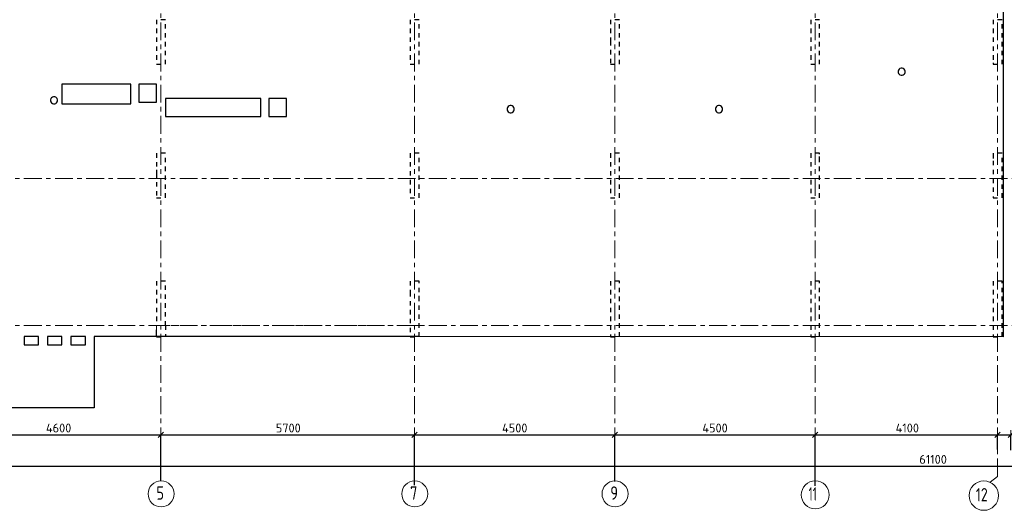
# Model space of a CAD drawing. Header units: metres. Extents: x -38 to 97, y -15 to 21.
# Tile 3 of 114: x 11 to 33, y -4 to 7. Entities that reach past the tile are written whole.
import ezdxf

# ---------------------------------------------------------------- set-up
doc = ezdxf.new("R2010")
doc.units = ezdxf.units.M
doc.header["$PDMODE"] = 65
for name, pattern in [('______11', [0.5, 0.4, -0.05, 0, -0.05]), ('______2', [0.0405, 0.03, -0.0105]), ('______3', [0.5, 0.4, -0.1]), ('______5', [1.1, 0.8, -0.1, 0.1, -0.1])]:
    doc.linetypes.add(name, pattern=pattern)
for name, color, linetype, lineweight in [('XR$2$Осевая линия (1)', 7, '______5', 13), ('XR$2$Размерная линия (1)', 7, 'Continuous', 13), ('XR$4$Балка (1)', 7, '______3', 13), ('XR$4$Перекрытие (1)', 7, 'Continuous', 35)]:
    doc.layers.add(name, color=color, linetype=linetype, lineweight=lineweight)
doc.layers.add('XR$6$Стена_ бетон несущ.', color=7, linetype='Continuous', lineweight=70, true_color=0xb4b496)
doc.styles.add('ISOCPEUR', font='txt')
doc.dimstyles.new('DIMSTYLE_3', dxfattribs={"dimtxt": 0.2, "dimasz": 0.2, "dimexe": 0, "dimexo": 0, "dimgap": 0.1, "dimtad": 2, "dimdec": 0, "dimlfac": 1000, "dimrnd": 5, "dimzin": 12, "dimdsep": 46, "dimtxsty": 'ISOCPEUR', "dimblk1": 'ALL_ML_STRICH', "dimblk2": 'ALL_ML_STRICH', "dimsah": 1, "dimcen": 0, "dimclrd": 7, "dimclre": 256, "dimclrt": 7, "dimadec": 0, "dimazin": 0, "dimtfac": 1, "dimtdec": 0, "dimtix": 1, "dimtmove": 2, "dimatfit": 3, "dimfxl": 0, "dimtzin": 0, "dimlwd": 0, "dimlwe": -3, "dimarcsym": 0})
doc.dimstyles.new('DIMSTYLE_4', dxfattribs={"dimtxt": 0.2, "dimasz": 0.2, "dimexe": 0, "dimexo": 0, "dimgap": 0.1, "dimtad": 0, "dimdec": 0, "dimlfac": 1000, "dimrnd": 5, "dimzin": 12, "dimdsep": 46, "dimtxsty": 'ISOCPEUR', "dimblk1": 'ALL_ML_STRICH', "dimblk2": 'ALL_ML_STRICH', "dimsah": 1, "dimcen": 0, "dimclrd": 7, "dimclre": 256, "dimclrt": 7, "dimadec": 0, "dimazin": 0, "dimtfac": 1, "dimtdec": 0, "dimtix": 1, "dimtmove": 2, "dimatfit": 3, "dimfxl": 0, "dimtvp": 1.2, "dimtzin": 0, "dimlwd": 0, "dimlwe": -3, "dimarcsym": 0})

# ---------------------------------------------------------------- blocks, each defined once
blk = doc.blocks.new('ALL_ML_STRICH')
at = {"color": 0, "linetype": 'ByBlock', "lineweight": -2}
for p, q in [((-1, 0), (0.5, 0)), ((-0.3, -0.3), (0.3, 0.3)), ((0, -0.5), (0, 0.5))]:
    blk.add_line(p, q, dxfattribs=at)
blk = doc.blocks.new('*D12')
at = {"layer": 'DEFPOINTS', "color": 7, "linetype": 'Continuous', "lineweight": 13, "transparency": 33554687}
for p in [(0.5, -3.103), (0.5, -3.156), (61.6, -3.14)]:
    blk.add_point(p, dxfattribs=at)
at = {"layer": 'XR$2$Размерная линия (1)', "color": 9, "linetype": 'Continuous', "lineweight": -2, "true_color": 0xc7c7c7, "transparency": 33554687}
for p, q in [((0.5, -3.123), (0.5, -3.156)), ((61.6, -3.156), (61.6, -3.156))]:
    blk.add_line(p, q, dxfattribs=at)
at = {"layer": 'XR$2$Размерная линия (1)', "color": 7, "linetype": 'Continuous', "lineweight": -2, "transparency": 33554687}
blk.add_line((0.5, -3.156), (61.6, -3.156), dxfattribs=at)
at = {"layer": 'XR$2$Размерная линия (1)', "color": 7, "linetype": 'Continuous', "lineweight": 13, "transparency": 33554687, "xscale": 0.2, "yscale": 0.2, "zscale": 0.2, "rotation": 180}
blk.add_blockref('ALL_ML_STRICH', (0.5, -3.156), dxfattribs=at)
at = {"layer": 'XR$2$Размерная линия (1)', "color": 7, "linetype": 'Continuous', "lineweight": 13, "transparency": 33554687, "xscale": 0.2, "yscale": 0.2, "zscale": 0.2}
blk.add_blockref('ALL_ML_STRICH', (61.6, -3.156), dxfattribs=at)
at = {"layer": 'XR$2$Размерная линия (1)', "color": 7, "linetype": 'Continuous', "lineweight": 13, "transparency": 33554687, "insert": (31.1, -3.006), "char_height": 0.2, "width": 1, "attachment_point": 5, "style": 'ISOCPEUR'}
blk.add_mtext('\\A1;{61100}', dxfattribs=at)
blk = doc.blocks.new('*D15')
at = {"layer": 'DEFPOINTS', "color": 7, "linetype": 'Continuous', "lineweight": 13, "transparency": 33554687}
for p in [(9.15, -2.452), (9.15, -3.513), (13.75, -3.513)]:
    blk.add_point(p, dxfattribs=at)
at = {"layer": 'XR$2$Размерная линия (1)', "color": 9, "linetype": 'Continuous', "lineweight": -2, "true_color": 0xc7c7c7, "transparency": 33554687}
for p, q in [((9.15, -3.493), (9.15, -2.452)), ((13.75, -3.493), (13.75, -2.452))]:
    blk.add_line(p, q, dxfattribs=at)
at = {"layer": 'XR$2$Размерная линия (1)', "color": 7, "linetype": 'Continuous', "lineweight": -2, "transparency": 33554687}
blk.add_line((9.15, -2.452), (13.75, -2.452), dxfattribs=at)
at = {"layer": 'XR$2$Размерная линия (1)', "color": 7, "linetype": 'Continuous', "lineweight": 13, "transparency": 33554687, "xscale": 0.2, "yscale": 0.2, "zscale": 0.2, "rotation": 180}
blk.add_blockref('ALL_ML_STRICH', (9.15, -2.452), dxfattribs=at)
at = {"layer": 'XR$2$Размерная линия (1)', "color": 7, "linetype": 'Continuous', "lineweight": 13, "transparency": 33554687, "xscale": 0.2, "yscale": 0.2, "zscale": 0.2}
blk.add_blockref('ALL_ML_STRICH', (13.75, -2.452), dxfattribs=at)
at = {"layer": 'XR$2$Размерная линия (1)', "color": 7, "linetype": 'Continuous', "lineweight": 13, "transparency": 33554687, "insert": (11.45, -2.302), "char_height": 0.2, "width": 0.8, "attachment_point": 5, "style": 'ISOCPEUR'}
blk.add_mtext('\\A1;{4600}', dxfattribs=at)
blk = doc.blocks.new('*D16')
at = {"layer": 'DEFPOINTS', "color": 7, "linetype": 'Continuous', "lineweight": 13, "transparency": 33554687}
for p in [(13.75, -2.452), (13.75, -3.513), (19.45, -3.607)]:
    blk.add_point(p, dxfattribs=at)
at = {"layer": 'XR$2$Размерная линия (1)', "color": 9, "linetype": 'Continuous', "lineweight": -2, "true_color": 0xc7c7c7, "transparency": 33554687}
for p, q in [((13.75, -3.493), (13.75, -2.452)), ((19.45, -3.587), (19.45, -2.452))]:
    blk.add_line(p, q, dxfattribs=at)
at = {"layer": 'XR$2$Размерная линия (1)', "color": 7, "linetype": 'Continuous', "lineweight": -2, "transparency": 33554687}
blk.add_line((13.75, -2.452), (19.45, -2.452), dxfattribs=at)
at = {"layer": 'XR$2$Размерная линия (1)', "color": 7, "linetype": 'Continuous', "lineweight": 13, "transparency": 33554687, "xscale": 0.2, "yscale": 0.2, "zscale": 0.2, "rotation": 180}
blk.add_blockref('ALL_ML_STRICH', (13.75, -2.452), dxfattribs=at)
at = {"layer": 'XR$2$Размерная линия (1)', "color": 7, "linetype": 'Continuous', "lineweight": 13, "transparency": 33554687, "xscale": 0.2, "yscale": 0.2, "zscale": 0.2}
blk.add_blockref('ALL_ML_STRICH', (19.45, -2.452), dxfattribs=at)
at = {"layer": 'XR$2$Размерная линия (1)', "color": 7, "linetype": 'Continuous', "lineweight": 13, "transparency": 33554687, "insert": (16.61, -2.302), "char_height": 0.2, "width": 0.8, "attachment_point": 5, "style": 'ISOCPEUR'}
blk.add_mtext('\\A1;{5700}', dxfattribs=at)
blk = doc.blocks.new('*D17')
at = {"layer": 'DEFPOINTS', "color": 7, "linetype": 'Continuous', "lineweight": 13, "transparency": 33554687}
for p in [(19.45, -2.452), (23.95, -3.521), (19.45, -3.607)]:
    blk.add_point(p, dxfattribs=at)
at = {"layer": 'XR$2$Размерная линия (1)', "color": 9, "linetype": 'Continuous', "lineweight": -2, "true_color": 0xc7c7c7, "transparency": 33554687}
for p, q in [((19.45, -3.587), (19.45, -2.452)), ((23.95, -3.501), (23.95, -2.452))]:
    blk.add_line(p, q, dxfattribs=at)
at = {"layer": 'XR$2$Размерная линия (1)', "color": 7, "linetype": 'Continuous', "lineweight": -2, "transparency": 33554687}
blk.add_line((19.45, -2.452), (23.95, -2.452), dxfattribs=at)
at = {"layer": 'XR$2$Размерная линия (1)', "color": 7, "linetype": 'Continuous', "lineweight": 13, "transparency": 33554687, "xscale": 0.2, "yscale": 0.2, "zscale": 0.2, "rotation": 180}
blk.add_blockref('ALL_ML_STRICH', (19.45, -2.452), dxfattribs=at)
at = {"layer": 'XR$2$Размерная линия (1)', "color": 7, "linetype": 'Continuous', "lineweight": 13, "transparency": 33554687, "xscale": 0.2, "yscale": 0.2, "zscale": 0.2}
blk.add_blockref('ALL_ML_STRICH', (23.95, -2.452), dxfattribs=at)
at = {"layer": 'XR$2$Размерная линия (1)', "color": 7, "linetype": 'Continuous', "lineweight": 13, "transparency": 33554687, "insert": (21.7, -2.302), "char_height": 0.2, "width": 0.8, "attachment_point": 5, "style": 'ISOCPEUR'}
blk.add_mtext('\\A1;{4500}', dxfattribs=at)
blk = doc.blocks.new('*D18')
at = {"layer": 'DEFPOINTS', "color": 7, "linetype": 'Continuous', "lineweight": 13, "transparency": 33554687}
for p in [(23.95, -2.452), (23.95, -3.521), (28.45, -3.623)]:
    blk.add_point(p, dxfattribs=at)
at = {"layer": 'XR$2$Размерная линия (1)', "color": 9, "linetype": 'Continuous', "lineweight": -2, "true_color": 0xc7c7c7, "transparency": 33554687}
for p, q in [((23.95, -3.501), (23.95, -2.452)), ((28.45, -3.603), (28.45, -2.452))]:
    blk.add_line(p, q, dxfattribs=at)
at = {"layer": 'XR$2$Размерная линия (1)', "color": 7, "linetype": 'Continuous', "lineweight": -2, "transparency": 33554687}
blk.add_line((23.95, -2.452), (28.45, -2.452), dxfattribs=at)
at = {"layer": 'XR$2$Размерная линия (1)', "color": 7, "linetype": 'Continuous', "lineweight": 13, "transparency": 33554687, "xscale": 0.2, "yscale": 0.2, "zscale": 0.2, "rotation": 180}
blk.add_blockref('ALL_ML_STRICH', (23.95, -2.452), dxfattribs=at)
at = {"layer": 'XR$2$Размерная линия (1)', "color": 7, "linetype": 'Continuous', "lineweight": 13, "transparency": 33554687, "xscale": 0.2, "yscale": 0.2, "zscale": 0.2}
blk.add_blockref('ALL_ML_STRICH', (28.45, -2.452), dxfattribs=at)
at = {"layer": 'XR$2$Размерная линия (1)', "color": 7, "linetype": 'Continuous', "lineweight": 13, "transparency": 33554687, "insert": (26.2, -2.302), "char_height": 0.2, "width": 0.8, "attachment_point": 5, "style": 'ISOCPEUR'}
blk.add_mtext('\\A1;{4500}', dxfattribs=at)
blk = doc.blocks.new('*D19')
at = {"layer": 'DEFPOINTS', "color": 7, "linetype": 'Continuous', "lineweight": 13, "transparency": 33554687}
for p in [(28.45, -2.452), (32.55, -2.802), (28.45, -3.623)]:
    blk.add_point(p, dxfattribs=at)
at = {"layer": 'XR$2$Размерная линия (1)', "color": 9, "linetype": 'Continuous', "lineweight": -2, "true_color": 0xc7c7c7, "transparency": 33554687}
for p, q in [((28.45, -3.603), (28.45, -2.452)), ((32.55, -2.782), (32.55, -2.452))]:
    blk.add_line(p, q, dxfattribs=at)
at = {"layer": 'XR$2$Размерная линия (1)', "color": 7, "linetype": 'Continuous', "lineweight": -2, "transparency": 33554687}
blk.add_line((28.45, -2.452), (32.55, -2.452), dxfattribs=at)
at = {"layer": 'XR$2$Размерная линия (1)', "color": 7, "linetype": 'Continuous', "lineweight": 13, "transparency": 33554687, "xscale": 0.2, "yscale": 0.2, "zscale": 0.2, "rotation": 180}
blk.add_blockref('ALL_ML_STRICH', (28.45, -2.452), dxfattribs=at)
at = {"layer": 'XR$2$Размерная линия (1)', "color": 7, "linetype": 'Continuous', "lineweight": 13, "transparency": 33554687, "xscale": 0.2, "yscale": 0.2, "zscale": 0.2}
blk.add_blockref('ALL_ML_STRICH', (32.55, -2.452), dxfattribs=at)
at = {"layer": 'XR$2$Размерная линия (1)', "color": 7, "linetype": 'Continuous', "lineweight": 13, "transparency": 33554687, "insert": (30.52, -2.302), "char_height": 0.2, "width": 0.8, "attachment_point": 5, "style": 'ISOCPEUR'}
blk.add_mtext('\\A1;{4100}', dxfattribs=at)
blk = doc.blocks.new('*D20')
at = {"layer": 'DEFPOINTS', "color": 7, "linetype": 'Continuous', "lineweight": 13, "transparency": 33554687}
for p in [(32.55, -2.452), (32.55, -2.802), (32.85, -2.818)]:
    blk.add_point(p, dxfattribs=at)
at = {"layer": 'XR$2$Размерная линия (1)', "color": 9, "linetype": 'Continuous', "lineweight": -2, "true_color": 0xc7c7c7, "transparency": 33554687}
for p, q in [((32.55, -2.782), (32.55, -2.452)), ((32.85, -2.798), (32.85, -2.452))]:
    blk.add_line(p, q, dxfattribs=at)
at = {"layer": 'XR$2$Размерная линия (1)', "color": 7, "linetype": 'Continuous', "lineweight": -2, "transparency": 33554687}
blk.add_line((32.55, -2.452), (32.85, -2.452), dxfattribs=at)
at = {"layer": 'XR$2$Размерная линия (1)', "color": 7, "linetype": 'Continuous', "lineweight": 13, "transparency": 33554687, "xscale": 0.2, "yscale": 0.2, "zscale": 0.2, "rotation": 180}
blk.add_blockref('ALL_ML_STRICH', (32.55, -2.452), dxfattribs=at)
at = {"layer": 'XR$2$Размерная линия (1)', "color": 7, "linetype": 'Continuous', "lineweight": 13, "transparency": 33554687, "xscale": 0.2, "yscale": 0.2, "zscale": 0.2}
blk.add_blockref('ALL_ML_STRICH', (32.85, -2.452), dxfattribs=at)
at = {"layer": 'XR$2$Размерная линия (1)', "color": 7, "linetype": 'Continuous', "lineweight": 13, "transparency": 33554687, "insert": (33.178, -2.7), "char_height": 0.2, "width": 0.6, "attachment_point": 5, "style": 'ISOCPEUR'}
blk.add_mtext('\\A1;{300}', dxfattribs=at)

msp = doc.modelspace()

# ---------------------------------------------------------------- linework, layer by layer
at = {"layer": 'XR$2$Осевая линия (1)', "color": 253, "linetype": '______11', "lineweight": 13, "true_color": 0xa0a0a0, "transparency": 33554687}
for p, q in [((32.55, -3.39), (32.55, 19.78)), ((28.45, -3.39), (28.45, 8.92)), ((13.75, -3.39), (13.75, 8.13)), ((19.45, -3.39), (19.45, 8.13)), ((23.95, -3.39), (23.95, 8.13)), ((-2.63, 3.3), (62.6, 3.3)), ((-2.63, 0), (62.6, 0)), ((32.3812, -3.5157), (32.55, -3.39))]:
    msp.add_line(p, q, dxfattribs=at)
at = {"layer": 'XR$2$Осевая линия (1)', "color": 7, "linetype": 'Continuous', "lineweight": 13, "transparency": 33554687}
for centre, radius in [((13.7524, -3.7819), 0.2924), ((19.4524, -3.7819), 0.2924), ((23.9524, -3.7819), 0.2924), ((28.4509, -3.8029), 0.3134), ((32.2404, -3.8199), 0.3304)]:
    msp.add_circle(centre, radius, dxfattribs=at)
at = {"layer": 'XR$4$Балка (1)', "color": 7, "linetype": '______2', "lineweight": 18, "transparency": 33554687}
for p, q in [((13.6501, 0.0002), (13.6501, -0.2498)), ((19.55, 0.0002), (13.6501, 0.0002)), ((19.55, -0.2498), (19.55, 0.0002))]:
    msp.add_line(p, q, dxfattribs=at)
at = {"layer": 'XR$4$Перекрытие (1)', "color": 7, "linetype": 'Continuous', "lineweight": 25, "transparency": 33554687}
for p, q in [((32.675, 16.6502), (32.675, -0.25)), ((30.3349, 5.7573), (30.3201, 5.7369)), ((30.3553, 5.7721), (30.3349, 5.7573)), ((30.3793, 5.7799), (30.3553, 5.7721)), ((30.4046, 5.7799), (30.3793, 5.7799)), ((30.4286, 5.7721), (30.4046, 5.7799)), ((30.449, 5.7573), (30.4286, 5.7721)), ((30.4638, 5.7369), (30.449, 5.7573)), ((30.3201, 5.7369), (30.3123, 5.7129)), ((30.3123, 5.7129), (30.3123, 5.6876)), ((30.3123, 5.6876), (30.3201, 5.6636)), ((30.3201, 5.6636), (30.3349, 5.6432)), ((30.3349, 5.6432), (30.3553, 5.6284)), ((30.3553, 5.6284), (30.3793, 5.6206)), ((30.3793, 5.6206), (30.4046, 5.6206)), ((30.4046, 5.6206), (30.4286, 5.6284)), ((30.4286, 5.6284), (30.449, 5.6432)), ((30.449, 5.6432), (30.4638, 5.6636)), ((30.4716, 5.7129), (30.4638, 5.7369)), ((30.4638, 5.6636), (30.4716, 5.6876)), ((30.4716, 5.6876), (30.4716, 5.7129)), ((11.52, 5.4203), (11.52, 4.9803)), ((13.07, 5.4203), (11.52, 5.4203)), ((13.07, 4.9803), (13.07, 5.4203)), ((13.6501, 5.4201), (13.2501, 5.42)), ((13.2501, 5.42), (13.2501, 5.02)), ((13.6501, 5.0201), (13.6501, 5.4201)), ((11.2765, 5.0969), (11.2687, 5.0729)), ((11.2913, 5.1174), (11.2765, 5.0969)), ((11.3117, 5.1322), (11.2913, 5.1174)), ((11.3357, 5.14), (11.3117, 5.1322)), ((11.361, 5.14), (11.3357, 5.14)), ((11.385, 5.1322), (11.361, 5.14)), ((11.4054, 5.1174), (11.385, 5.1322)), ((11.4202, 5.0969), (11.4054, 5.1174)), ((11.428, 5.0729), (11.4202, 5.0969)), ((13.85, 5.0968), (13.85, 4.6968)), ((15.99, 5.0968), (13.85, 5.0968)), ((15.99, 4.6968), (15.99, 5.0968)), ((16.17, 5.0968), (16.17, 4.6968)), ((16.57, 5.0968), (16.17, 5.0968)), ((16.57, 4.6968), (16.57, 5.0968)), ((11.2687, 5.0729), (11.2687, 5.0477)), ((11.2687, 5.0477), (11.2765, 5.0237)), ((11.2765, 5.0237), (11.2913, 5.0033)), ((11.2913, 5.0033), (11.3117, 4.9885)), ((11.3117, 4.9885), (11.3357, 4.9807)), ((11.3357, 4.9807), (11.361, 4.9807)), ((11.361, 4.9807), (11.385, 4.9885)), ((11.385, 4.9885), (11.4054, 5.0033)), ((11.4054, 5.0033), (11.4202, 5.0237)), ((11.4202, 5.0237), (11.428, 5.0477)), ((11.428, 5.0477), (11.428, 5.0729)), ((11.52, 4.9803), (13.07, 4.9803)), ((13.2501, 5.02), (13.6501, 5.0201)), ((21.536, 4.8976), (21.5282, 4.8736)), ((21.5282, 4.8736), (21.5282, 4.8483)), ((21.5509, 4.918), (21.536, 4.8976)), ((21.5713, 4.9328), (21.5509, 4.918)), ((21.5953, 4.9406), (21.5713, 4.9328)), ((21.6205, 4.9406), (21.5953, 4.9406)), ((21.6445, 4.9328), (21.6205, 4.9406)), ((21.6649, 4.918), (21.6445, 4.9328)), ((21.6798, 4.8976), (21.6649, 4.918)), ((21.6876, 4.8736), (21.6798, 4.8976)), ((21.6876, 4.8483), (21.6876, 4.8736)), ((26.2162, 4.8976), (26.2084, 4.8736)), ((26.2084, 4.8736), (26.2084, 4.8483)), ((26.231, 4.918), (26.2162, 4.8976)), ((26.2514, 4.9328), (26.231, 4.918)), ((26.2754, 4.9406), (26.2514, 4.9328)), ((26.3006, 4.9406), (26.2754, 4.9406)), ((26.3246, 4.9328), (26.3006, 4.9406)), ((26.3451, 4.918), (26.3246, 4.9328)), ((26.3599, 4.8976), (26.3451, 4.918)), ((26.3677, 4.8736), (26.3599, 4.8976)), ((26.3677, 4.8483), (26.3677, 4.8736)), ((13.85, 4.6968), (15.99, 4.6968)), ((16.17, 4.6968), (16.57, 4.6968)), ((21.5282, 4.8483), (21.536, 4.8243)), ((21.536, 4.8243), (21.5509, 4.8039)), ((21.5509, 4.8039), (21.5713, 4.7891)), ((21.5713, 4.7891), (21.5953, 4.7813)), ((21.5953, 4.7813), (21.6205, 4.7813)), ((21.6205, 4.7813), (21.6445, 4.7891)), ((21.6445, 4.7891), (21.6649, 4.8039)), ((21.6649, 4.8039), (21.6798, 4.8243)), ((21.6798, 4.8243), (21.6876, 4.8483)), ((26.2084, 4.8483), (26.2162, 4.8243)), ((26.2162, 4.8243), (26.231, 4.8039)), ((26.231, 4.8039), (26.2514, 4.7891)), ((26.2514, 4.7891), (26.2754, 4.7813)), ((26.2754, 4.7813), (26.3006, 4.7813)), ((26.3006, 4.7813), (26.3246, 4.7891)), ((26.3246, 4.7891), (26.3451, 4.8039)), ((26.3451, 4.8039), (26.3599, 4.8243)), ((26.3599, 4.8243), (26.3677, 4.8483)), ((11, -0.2498), (10.675, -0.2498)), ((10.675, -0.2498), (10.675, -0.4298)), ((10.675, -0.4298), (11, -0.4298)), ((11, -0.4298), (11, -0.2498)), ((11.525, -0.2498), (11.2, -0.2498)), ((11.2, -0.2498), (11.2, -0.4298)), ((11.2, -0.4298), (11.525, -0.4298)), ((11.525, -0.4298), (11.525, -0.2498)), ((12.05, -0.2498), (11.725, -0.2498)), ((11.725, -0.2498), (11.725, -0.4298)), ((11.725, -0.4298), (12.05, -0.4298)), ((12.05, -0.4298), (12.05, -0.2498)), ((12.25, -0.2498), (12.25, -0.4298)), ((13.6501, -0.2498), (12.25, -0.2498)), ((12.25, -0.4298), (12.25, -1.8498)), ((13.6501, -0.2498), (13.6501, -0.2498)), ((19.55, -0.2498), (13.6501, -0.2498)), ((32.675, -0.25), (19.55, -0.2498)), ((12.25, -1.8498), (8.9, -1.8498))]:
    msp.add_line(p, q, dxfattribs=at)
at = {"layer": 'XR$6$Стена_ бетон несущ.', "color": 253, "linetype": '______2', "lineweight": -3, "true_color": 0xa0a0a0, "transparency": 33554687}
for p, q in [((13.85, 6.87), (13.65, 6.87)), ((13.65, 6.87), (13.65, 5.87)), ((13.85, 5.87), (13.85, 6.87)), ((19.35, 6.87), (19.35, 5.87)), ((19.55, 6.87), (19.35, 6.87)), ((19.55, 5.87), (19.55, 6.87)), ((24.05, 6.87), (23.85, 6.87)), ((23.85, 6.87), (23.85, 6.67)), ((24.05, 6.67), (24.05, 6.87)), ((28.55, 6.87), (28.35, 6.87)), ((28.35, 6.87), (28.35, 5.87)), ((28.55, 5.87), (28.55, 6.87)), ((32.65, 6.87), (32.45, 6.87)), ((32.45, 6.87), (32.45, 5.8989)), ((32.65, 5.87), (32.65, 6.87)), ((23.85, 6.67), (23.85, 6.47)), ((24.05, 5.87), (24.05, 6.67)), ((23.85, 6.47), (23.85, 6.39)), ((23.85, 6.39), (23.85, 5.87)), ((13.65, 5.87), (13.85, 5.87)), ((19.35, 5.87), (19.55, 5.87)), ((23.85, 5.87), (24.05, 5.87)), ((28.35, 5.87), (28.55, 5.87)), ((32.45, 5.8989), (32.45, 5.87)), ((32.45, 5.87), (32.65, 5.87)), ((13.85, 3.87), (13.65, 3.87)), ((13.65, 3.87), (13.65, 3.5001)), ((13.85, 2.87), (13.85, 3.87)), ((19.35, 3.87), (19.35, 2.87)), ((19.55, 3.87), (19.35, 3.87)), ((19.55, 2.87), (19.55, 3.87)), ((24.05, 3.87), (23.85, 3.87)), ((23.85, 3.87), (23.85, 2.87)), ((24.05, 2.87), (24.05, 3.87)), ((28.55, 3.87), (28.35, 3.87)), ((28.35, 3.87), (28.35, 2.87)), ((28.55, 3.85), (28.55, 3.87)), ((28.55, 3.7), (28.55, 3.85)), ((32.65, 3.87), (32.45, 3.87)), ((32.45, 3.87), (32.45, 3.85)), ((32.45, 3.85), (32.45, 3.7)), ((32.65, 2.87), (32.65, 3.87)), ((28.55, 2.87), (28.55, 3.7)), ((32.45, 3.7), (32.45, 2.87)), ((13.65, 3.5001), (13.65, 3.4201)), ((13.65, 3.4201), (13.65, 2.87)), ((13.65, 2.87), (13.85, 2.87)), ((19.35, 2.87), (19.55, 2.87)), ((23.85, 2.87), (24.05, 2.87)), ((28.35, 2.87), (28.55, 2.87)), ((32.45, 2.87), (32.65, 2.87)), ((13.85, 1), (13.65, 1)), ((13.65, 1), (13.65, 0)), ((13.85, 0), (13.85, 1)), ((19.55, 1), (19.35, 1)), ((19.35, 1), (19.35, 0.75)), ((19.55, 0.75), (19.55, 1)), ((24.05, 1), (23.85, 1)), ((23.85, 1), (23.85, -0.25)), ((24.05, -0.25), (24.05, 1)), ((28.55, 1), (28.35, 1)), ((28.35, 1), (28.35, -0.25)), ((28.55, -0.25), (28.55, 1)), ((32.45, 1), (32.45, -0.25)), ((32.65, 1), (32.45, 1)), ((32.65, -0.25), (32.65, 1)), ((32.65, 1), (32.65, 1)), ((19.35, 0.75), (19.35, -0.25)), ((19.55, 0.5702), (19.55, 0.75)), ((19.55, -0.25), (19.55, 0.5702)), ((13.65, 0), (13.6501, 0)), ((13.6501, -0.194), (13.6501, 0)), ((13.85, 0), (13.85, -0.194)), ((13.6501, -0.25), (13.6501, -0.194)), ((13.85, -0.194), (13.85, -0.25)), ((13.6501, -0.25), (13.85, -0.25)), ((19.35, -0.25), (19.55, -0.25)), ((23.85, -0.25), (24.05, -0.25)), ((28.35, -0.25), (28.55, -0.25)), ((32.45, -0.25), (32.65, -0.25))]:
    msp.add_line(p, q, dxfattribs=at)

# ---------------------------------------------------------------- texts
at = {"layer": 'XR$2$Осевая линия (1)', "color": 7, "linetype": 'Continuous', "lineweight": 13, "transparency": 33554687, "char_height": 0.3, "attachment_point": 7, "style": 'ISOCPEUR'}
for s, insert, width in [('\\W0.78;5', (13.6474, -3.9124), 0.326407), ('\\W0.78;7', (19.3474, -3.9124), 0.326407), ('\\W0.78;9', (23.8474, -3.9124), 0.326407), ('\\W0.62;11', (28.3009, -3.9334), 0.39375), ('\\W0.75;12', (32.0604, -3.9504), 0.472281)]:
    msp.add_mtext(s, dxfattribs=dict(at, insert=insert, width=width))

# ---------------------------------------------------------------- dimensions: what is measured, and where the dimension line sits
at = {"layer": 'XR$2$Размерная линия (1)', "color": 7, "linetype": 'Continuous', "lineweight": 13, "transparency": 33554687}
for base, p1, p2, dimstyle, picture, middle in [((13.75, -2.452), (9.15, -3.4932), (13.75, -3.4932), 'DIMSTYLE_3', '*D15', (11.45, -2.302)), ((19.45, -2.452), (13.75, -3.4932), (19.45, -3.5875), 'DIMSTYLE_3', '*D16', (16.61, -2.302)), ((23.95, -2.452), (19.45, -3.5875), (23.95, -3.5008), 'DIMSTYLE_3', '*D17', (21.7, -2.302)), ((28.45, -2.452), (23.95, -3.5008), (28.45, -3.6033), 'DIMSTYLE_3', '*D18', (26.2, -2.302)), ((32.55, -2.452), (28.45, -3.6033), (32.55, -2.7816), 'DIMSTYLE_3', '*D19', (30.52, -2.302)), ((32.85, -2.452), (32.55, -2.7816), (32.85, -2.7982), 'DIMSTYLE_4', '*D20', (33.1784, -2.6996)), ((61.6, -3.1563), (0.5, -3.1233), (61.6, -3.1563), 'DIMSTYLE_3', '*D12', (31.1, -3.0063))]:
    dim = msp.add_linear_dim(base=base, p1=p1, p2=p2, dimstyle=dimstyle, override={"dimpost": '<>', "dimclrd": 7, "dimclre": 9, "dimclrt": 7, "dimlwd": 0, "dimlwe": 65533}, dxfattribs=at)
    dim.commit()
    dim.dimension.update_dxf_attribs({"geometry": picture, "text_midpoint": middle, "dimtype": 160})

doc.saveas('drawing.dxf')
